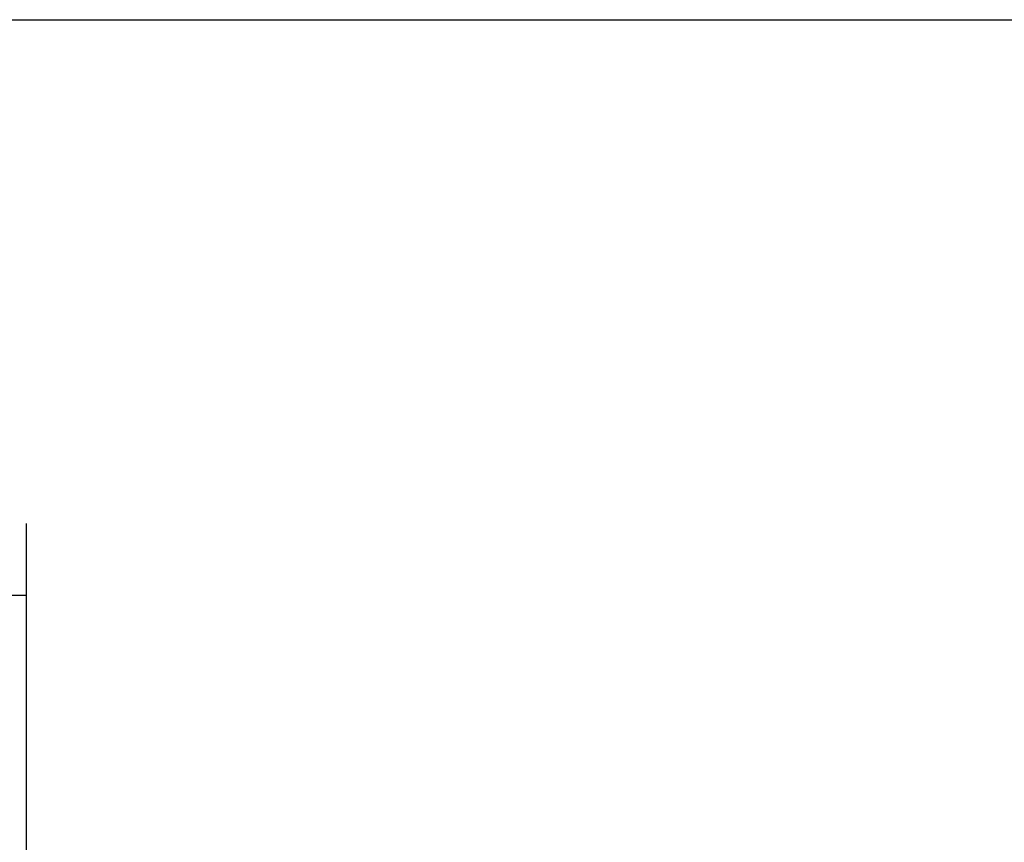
# Model space of a CAD drawing. Header units: millimetres. Extents: x 4 to 205, y 5 to 292.
# Tile 107 of 107: x 130 to 157, y 269 to 292. Entities that reach past the tile are written whole.
import ezdxf

# ---------------------------------------------------------------- set-up
doc = ezdxf.new("R2010")
doc.units = ezdxf.units.MM
doc.layers.add('1', color=7, linetype='CONTINUOUS')
doc.layers.add('256', color=7, linetype='CONTINUOUS')
doc.styles.add('DEFAULT', font='simplex.shx')
doc.dimstyles.get("Standard").update_dxf_attribs({"dimtxt": 0.18, "dimasz": 0.18, "dimexe": 0.18, "dimexo": 0.0625, "dimgap": 0.09, "dimtad": 0, "dimtih": 1, "dimtoh": 1, "dimdec": 4, "dimzin": 0, "dimdsep": 46, "dimtxsty": 'Standard', "dimcen": 0.09, "dimadec": 0, "dimazin": 0, "dimtfac": 1, "dimtdec": 4, "dimtofl": 0, "dimtmove": 0, "dimatfit": 3, "dimfxl": 1, "dimtolj": 1, "dimtzin": 0, "dimarcsym": 0})

# ---------------------------------------------------------------- blocks, each defined once
blk = doc.blocks.new('DimnDraft3D3')
at = {"layer": '1', "color": 152, "linetype": 'CONTINUOUS'}
for p, q in [((88.793432, 258.919208), (88.793432, 278.001817)), ((129.799776, 261.546616), (129.799776, 278.001817))]:
    blk.add_line(p, q, dxfattribs=at)
at = {"layer": '1', "color": 27, "linetype": 'CONTINUOUS'}
blk.add_line((129.799776, 276.001817), (88.793432, 276.001817), dxfattribs=at)
for points in [[(88.793432, 276.001817), (91.79343, 276.530798), (91.793434, 275.472836), (88.793432, 276.001817)], [(129.799776, 276.001817), (126.799778, 275.472836), (126.799774, 276.530798), (129.799776, 276.001817)]]:
    blk.add_solid(points, dxfattribs=at)
at = {"layer": '1', "color": 87, "linetype": 'CONTINUOUS', "insert": (107.151604, 276.501817), "char_height": 3, "attachment_point": 7, "line_spacing_factor": 1.204819, "style": 'DEFAULT'}
blk.add_mtext('\\W01.000;82 ', dxfattribs=at)

msp = doc.modelspace()

# ---------------------------------------------------------------- linework, layer by layer
at = {"layer": '256', "color": 3, "linetype": 'CONTINUOUS'}
msp.add_line((15, 292), (205, 292), dxfattribs=at)

# ---------------------------------------------------------------- dimensions: what is measured, and where the dimension line sits
at = {"layer": '1', "color": 27, "linetype": 'CONTINUOUS', "lineweight": -3}
dim = msp.add_linear_dim(base=(88.793, 276.002), p1=(129.8, 261.547), p2=(88.793, 258.919), text='\\C87;82', dimstyle='Standard', override={"dimtxt": 3, "dimasz": 3, "dimexe": 2, "dimexo": 2.5, "dimgap": 1.5, "dimtad": 1, "dimtih": 0, "dimdec": 0, "dimzin": 8, "dimtxsty": 'DEFAULT', "dimsah": 1, "dimclrd": 27, "dimclre": 152, "dimclrt": 87, "dimtm": -0.005, "dimtdec": 2, "dimtofl": 1, "dimtmove": 0}, dxfattribs=at)
dim.commit()
dim.dimension.update_dxf_attribs({"geometry": 'DimnDraft3D3', "text_midpoint": (109.297, 276.002), "dimtype": 160})

doc.saveas('drawing.dxf')
